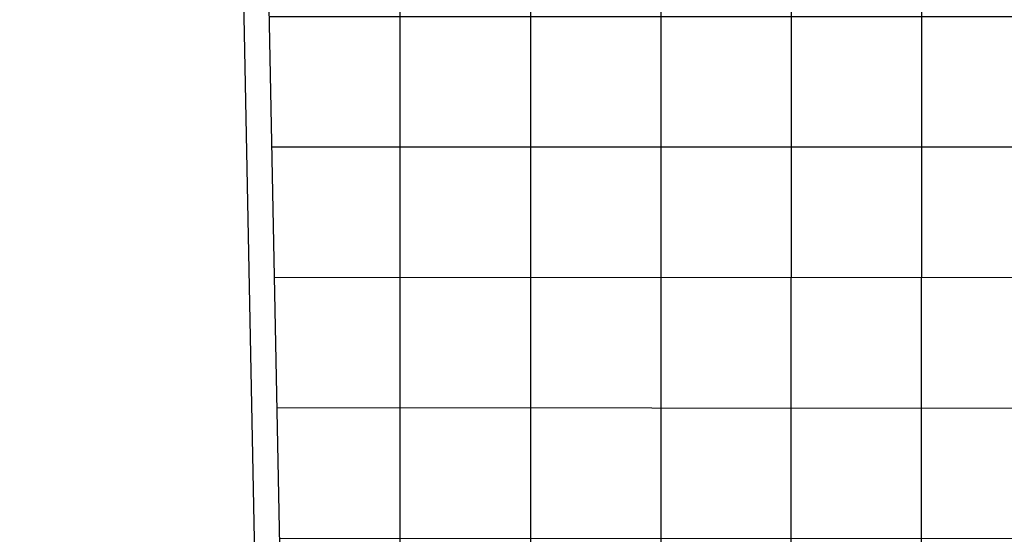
# Model space of a CAD drawing. Extents: x 147111805 to 147230536, y 410950310 to 411028142.
# Tile 58 of 85: x 147158762 to 147163557, y 410976465 to 410978971. Entities that reach past the tile are written whole.
import ezdxf

# ---------------------------------------------------------------- set-up
doc = ezdxf.new("R2010")
doc.units = 0
doc.header["$LTSCALE"] = 100
doc.layers.add('T--A9041--_VERHARDINGEN_Tegels', color=9, linetype='Continuous', transparency=0.3)
doc.layers.add('T--L9020--_GEBOUW_Contour', color=1, linetype='Continuous')
doc.layers.add('T--L9042--_BEPLANTINGEN', color=3, linetype='Continuous')

msp = doc.modelspace()

# ---------------------------------------------------------------- hatches: boundary and pattern name
at = {"layer": 'T--A9041--_VERHARDINGEN_Tegels'}
h = msp.add_hatch(dxfattribs=at)
h.set_pattern_fill('ANSI37', color=256, scale=200, angle=45)
h.paths.add_polyline_path([(147171124.6, 410978496.8), (147171124.6, 410985174.1), (147175311.8, 410985174.1), (147179724, 410985174.1), (147179724, 410987548.2), (147175674.6, 410987550.9), (147175674.6, 410986269.4), (147173554.6, 410986269.4), (147173554.6, 410986569.4), (147175374.6, 410986569.4), (147175374.6, 410989649.4), (147175374.6, 410993004.3), (147173550.8, 410993004.3), (147173550.8, 410993134.3), (147165980.8, 410993134.3), (147159696.1, 410993137.2), (147159705, 410992687.7), (147159705.7, 410992652.7), (147159710.6, 410990922.5), (147159740, 410990923), (147159789.3, 410988438.5), (147159881.8, 410983779.4), (147160071.9, 410974201.3), (147160091.8, 410973201.5), (147160156.3, 410969952.2), (147160833.6, 410969965.6), (147162965.7, 410970007.9), (147169999.3, 410970147.5), (147172541.3, 410970198), (147177217.9, 410970290.8), (147177327.9, 410970293), (147177280.3, 410972692.5), (147177850.1, 410972703.9), (147179529.8, 410972737.2), (147180789.6, 410972762.4), (147181028.9, 410972767.3), (147181031, 410975911.6), (147179805.7, 410975912.4), (147178580.3, 410975912.4), (147178580.3, 410979449.1), (147177580.3, 410979449.1), (147177580.3, 410977681.2), (147177580.3, 410975913.2), (147171124.6, 410975913.2)])
h.paths.add_polyline_path([(147165185, 410982437.8), (147164185, 410982437.8), (147164185, 410983437.8), (147165185, 410983437.8)], flags=16)

# ---------------------------------------------------------------- linework, layer by layer
at = {"layer": 'T--L9020--_GEBOUW_Contour'}
msp.add_lwpolyline([(147182168, 410959767), (147181867, 410972802), (147177122, 410972708), (147177170, 410970289), (147160034, 410969951), (147159461, 410998946), (147154338, 410998845), (147149691, 410998753), (147150181, 410970534), (147150186, 410970234), (147150379, 410959136), (147155799, 410959244), (147158877, 410959305), (147182168, 410959767)], dxfattribs=at)
at = {"layer": 'T--L9042--_BEPLANTINGEN', "color": 9, "true_color": 0xc7c8ca}
msp.add_lwpolyline([(147159696.1, 410993137.2), (147159705, 410992687.7), (147159705.7, 410992652.7), (147159710.6, 410990922.5), (147159740, 410990923), (147159789.3, 410988438.5), (147159881.8, 410983779.4), (147160071.9, 410974201.3), (147160091.8, 410973201.5)], dxfattribs=at)

doc.saveas('drawing.dxf')
